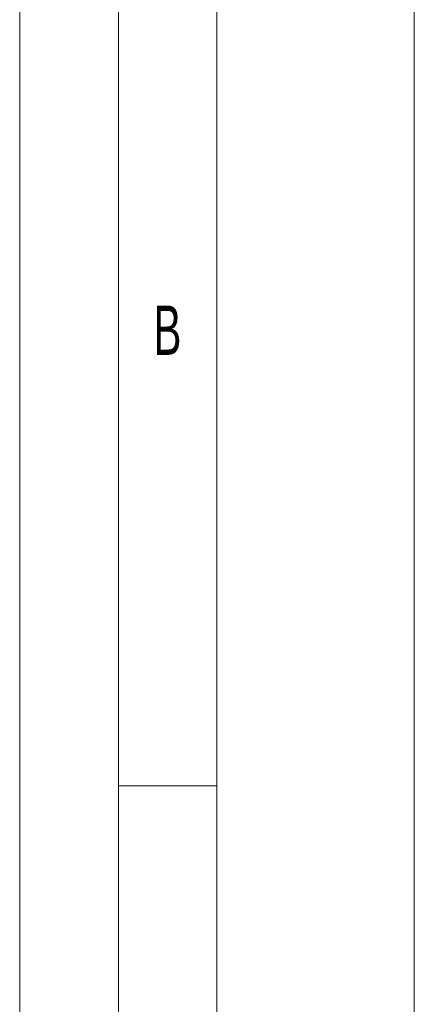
# Model space of a CAD drawing. Header units: millimetres. Extents: x 0 to 1680, y 0 to 1188.
# Tile 2 of 40: x 0 to 80, y 180 to 380. Entities that reach past the tile are written whole.
import ezdxf

# ---------------------------------------------------------------- set-up
doc = ezdxf.new("R2010")
doc.units = ezdxf.units.MM
doc.header["$LTSCALE"] = 4
doc.styles.add('SLDTEXTSTYLE1', font='TXT', dxfattribs={"width": 0.638186})

msp = doc.modelspace()

# ---------------------------------------------------------------- linework, layer by layer
at = {"color": 7, "linetype": 'Continuous', "lineweight": 18}
for p, q in [((0, 1188), (0, 0)), ((20, 1168), (20, 20)), ((80, 1148), (80, 40)), ((40, 409.33), (40, 224.67)), ((40, 224.67), (20, 224.67)), ((40, 224.67), (40, 40))]:
    msp.add_line(p, q, dxfattribs=at)

# ---------------------------------------------------------------- texts
at = {"color": 7, "linetype": 'Continuous', "lineweight": 0, "insert": (29.95, 321.94), "char_height": 10, "attachment_point": 2, "style": 'SLDTEXTSTYLE1'}
msp.add_mtext('B', dxfattribs=at)

doc.saveas('drawing.dxf')
